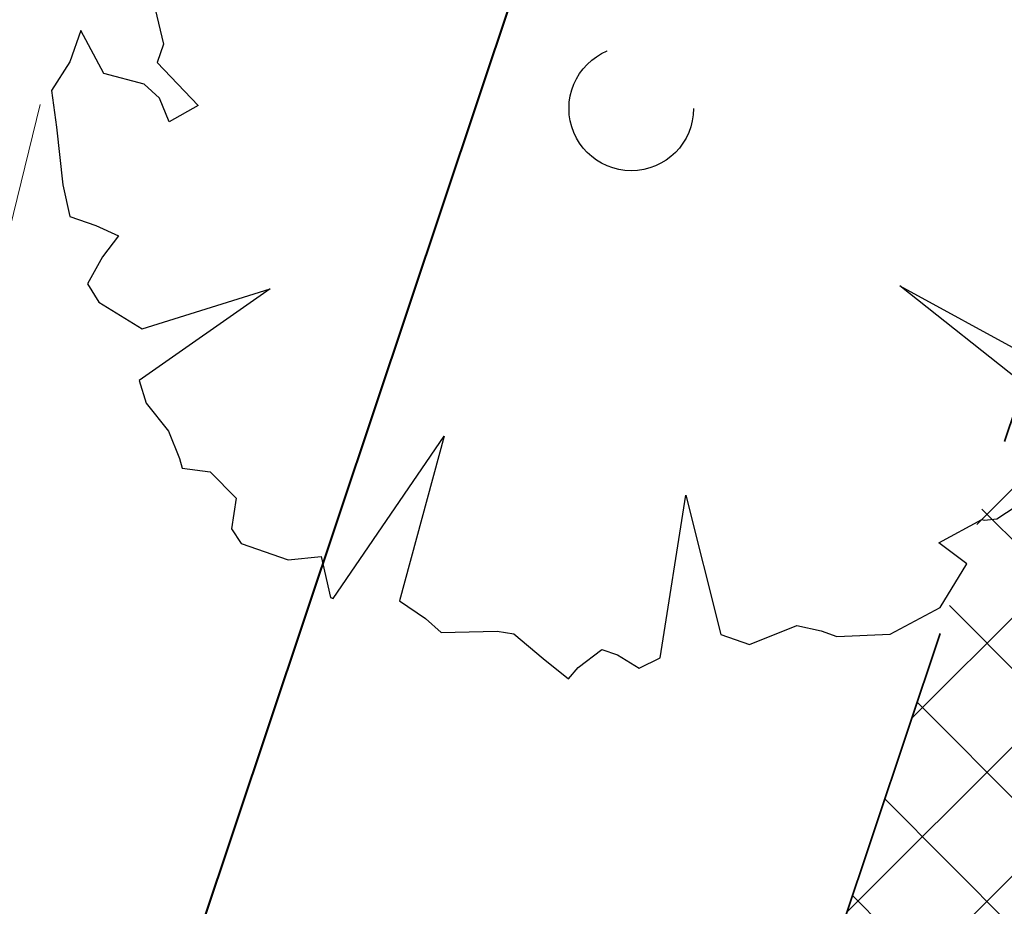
# Model space of a CAD drawing. Header units: metres. Extents: x 6599594 to 6600699, y 5687867 to 5691114.
# Tile 219 of 256: x 6599965.5 to 6599967.93, y 5688929.31 to 5688931.5. Entities that reach past the tile are written whole.
import ezdxf

# ---------------------------------------------------------------- set-up
doc = ezdxf.new("R2010")
doc.units = ezdxf.units.M
doc.header["$MEASUREMENT"] = 0
for name, pattern in [('1', [0]), ('3_EGBZ', [1.5, 1, -0.5]), ('BTO', [0]), ('BUG', [1.5, 1, -0.5]), ('L_0_04', [1.5, 1, -0.5])]:
    doc.linetypes.add(name, pattern=pattern)
for name, color, linetype, lineweight in [('_dren', 30, '3_EGBZ', 40), ('_kolor chodnik', 50, '1', 5), ('_kolor jezdnia', 4, '1', 0), ('_kolor pobocze', 211, '1', 5), ('_kolor zjazdy kostka', 7, '1', 5), ('_kolor ścieżka @ 1', 10, '1', 0), ('_nasadzenia', 72, 'BUG', 30), ('_obrzeze', 10, 'BUG', 35), ('_podział mój', 201, 'BTO', 40), ('OT_ZagospodarowanieTerenu', 7, 'CONTINUOUS', 0)]:
    doc.layers.add(name, color=color, linetype=linetype, lineweight=lineweight)
doc.layers.add('RS-drzewa projektowane', color=7, linetype='CONTINUOUS')
pattern_1 = [(45, (0, 0), (-0.1414213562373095, 0.1414213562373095), []), (135, (0, 0), (-0.1414213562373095, -0.1414213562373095), [])]

# ---------------------------------------------------------------- blocks, each defined once
blk = doc.blocks.new('d2')
at = {"layer": '_nasadzenia'}
for p, q in [((-293021.1113830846, 28214.76322569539), (-293021.0798643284, 28214.63296018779)), ((-293021.3882505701, 28214.6840101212), (-293021.4281346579, 28214.56727755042)), ((-293021.3017019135, 28214.52407919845), (-293021.3882505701, 28214.6840101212)), ((-293021.0798643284, 28214.63296018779), (-293021.1031300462, 28214.56486618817)), ((-293021.4281346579, 28214.56727755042), (-293021.4971955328, 28214.46051383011)), ((-293021.1031300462, 28214.56486618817), (-293020.9515804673, 28214.40445299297)), ((-293021.1524943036, 28214.4839626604), (-293021.3017019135, 28214.52407919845)), ((-293021.0943861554, 28214.43151886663), (-293021.1524943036, 28214.4839626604)), ((-293021.4971955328, 28214.46051383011), (-293021.4787260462, 28214.32384355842)), ((-293021.0592982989, 28214.34348716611), (-293021.0943861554, 28214.43151886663)), ((-293020.9515804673, 28214.40445299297), (-293021.0592982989, 28214.34348716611)), ((-293021.4787260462, 28214.32384355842), (-293021.4543454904, 28214.10911043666)), ((-293021.4543454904, 28214.10911043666), (-293021.4292286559, 28213.99189559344)), ((-293021.4292286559, 28213.99189559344), (-293021.3319726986, 28213.95866609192)), ((-293021.3319726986, 28213.95866609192), (-293021.2477660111, 28213.91903182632)), ((-293021.2477660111, 28213.91903182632), (-293021.3068558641, 28213.8414512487)), ((-293021.3068558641, 28213.8414512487), (-293021.3628674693, 28213.74109229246)), ((-293021.3628674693, 28213.74109229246), (-293021.3211322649, 28213.67251602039)), ((-293020.6827278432, 28213.72211137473), (-293021.1705643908, 28213.3820784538)), ((-293021.1593662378, 28213.57379206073), (-293020.6827278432, 28213.72211137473)), ((-293018.340181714, 28213.73353405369), (-293017.6313377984, 28213.34606689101)), ((-293017.6100354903, 28213.15411214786), (-293018.340181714, 28213.73353405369)), ((-293021.3211322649, 28213.67251602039), (-293021.1593662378, 28213.57379206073)), ((-293021.1705643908, 28213.3820784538), (-293021.14520213, 28213.29736970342)), ((-293021.14520213, 28213.29736970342), (-293021.061486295, 28213.19272325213)), ((-293021.061486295, 28213.19272325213), (-293021.0199965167, 28213.09164088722)), ((-293020.4486406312, 28212.57052589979), (-293020.0360262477, 28213.17468230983)), ((-293020.0360262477, 28213.17468230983), (-293020.2016862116, 28212.5621920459)), ((-293021.0199965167, 28213.09164088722), (-293021.0105163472, 28213.05581184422)), ((-293021.0105163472, 28213.05581184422), (-293020.906613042, 28213.04203777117)), ((-293020.906613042, 28213.04203777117), (-293020.8098479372, 28212.94379608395)), ((-293017.9794749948, 28212.86753276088), (-293017.8259620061, 28212.96716830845)), ((-293020.8098479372, 28212.94379608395), (-293020.8269571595, 28212.83014532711)), ((-293019.2314686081, 28212.35019368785), (-293019.1358041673, 28212.95519975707)), ((-293019.1358041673, 28212.95519975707), (-293019.0065527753, 28212.43629629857)), ((-293018.1946652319, 28212.7781072), (-293018.0347503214, 28212.86469208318)), ((-293018.0347503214, 28212.86469208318), (-293018.0250247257, 28212.86136913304)), ((-293018.0250247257, 28212.86136913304), (-293017.9794749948, 28212.86753276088)), ((-293020.8269571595, 28212.83014532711), (-293020.7916238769, 28212.77461971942)), ((-293020.7916238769, 28212.77461971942), (-293020.6165631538, 28212.71480661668)), ((-293018.0912527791, 28212.69932094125), (-293018.1946652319, 28212.7781072)), ((-293020.6165631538, 28212.71480661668), (-293020.4929632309, 28212.72689273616)), ((-293020.4929632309, 28212.72689273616), (-293020.4583662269, 28212.57384884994)), ((-293018.1899812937, 28212.53751388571), (-293018.0912527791, 28212.69932094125)), ((-293020.4583662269, 28212.57384884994), (-293020.4486406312, 28212.57052589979)), ((-293020.2016862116, 28212.5621920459), (-293020.1046756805, 28212.49645645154)), ((-293018.3759947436, 28212.43811947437), (-293018.1899812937, 28212.53751388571)), ((-293020.1046756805, 28212.49645645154), (-293020.0465675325, 28212.44401265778)), ((-293018.8995712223, 28212.3997438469), (-293018.7235287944, 28212.46995511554)), ((-293018.7235287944, 28212.46995511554), (-293018.6326747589, 28212.4497762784)), ((-293020.0465675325, 28212.44401265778), (-293019.8385154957, 28212.44897060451)), ((-293019.8385154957, 28212.44897060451), (-293019.7768382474, 28212.43876061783)), ((-293019.7768382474, 28212.43876061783), (-293019.6670238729, 28212.34692369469)), ((-293019.0065527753, 28212.43629629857), (-293018.8995712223, 28212.3997438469)), ((-293018.6326747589, 28212.4497762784), (-293018.5743211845, 28212.42983857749)), ((-293018.5743211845, 28212.42983857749), (-293018.3759947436, 28212.43811947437)), ((-293019.5372674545, 28212.31345305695), (-293019.4490008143, 28212.38106478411)), ((-293019.4490008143, 28212.38106478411), (-293019.3906472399, 28212.3611270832)), ((-293019.6670238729, 28212.34692369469), (-293019.5733370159, 28212.2714603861)), ((-293019.3906472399, 28212.3611270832), (-293019.3097642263, 28212.31176510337)), ((-293019.3097642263, 28212.31176510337), (-293019.2314686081, 28212.35019368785)), ((-293019.5733370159, 28212.2714603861), (-293019.5372674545, 28212.31345305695))]:
    blk.add_line(p, q, dxfattribs=at)
blk.add_circle((-293019.3393299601, 28214.3936584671), 0.2317757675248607, dxfattribs=at)
blk = doc.blocks.new('hhh')
at = {"layer": '_podział mój'}
blk.add_line((6600012.715234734, 5689068.962127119), (6599853.466151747, 5688593.232024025), dxfattribs=at)

msp = doc.modelspace()

# ---------------------------------------------------------------- hatches: boundary and pattern name
at = {"layer": '_kolor chodnik'}
h = msp.add_hatch(dxfattribs=at)
h.set_pattern_fill('ANSI37', color=256, scale=1.6)
h.set_pattern_definition(pattern_1)
h.paths.add_polyline_path([(6599849.938171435, 5688542.085872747), (6599852.232147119, 5688548.938742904), (6599853.573135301, 5688548.489851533), (6599853.827082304, 5688549.248475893), (6599851.793849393, 5688549.929093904), (6599849.895278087, 5688548.982823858), (6599847.823506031, 5688542.793750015)])
edge = h.paths.add_edge_path()
edge.add_line((6600018.106075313, 5689087.454911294), (6600022.42781917, 5689091.229234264))
edge.add_line((6600022.42781917, 5689091.229234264), (6600020.233254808, 5689093.742094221))
edge.add_line((6600020.233254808, 5689093.742094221), (6600017.159471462, 5689091.057656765))
edge.add_arc((6600023.275194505, 5689085.385140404), 8.34143334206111, 137.1531558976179, 148.8016577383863)
edge.add_line((6600016.140105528, 5689089.706021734), (6600018.106075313, 5689087.454911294))
h.paths.add_polyline_path([(6600038.501784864, 5689187.59229436), (6600037.906968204, 5689187.700586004), (6600037.638296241, 5689186.224843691), (6600038.240083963, 5689186.115282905)])
h.paths.add_polyline_path([(6600069.098302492, 5689360.276020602), (6600068.321239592, 5689360.413462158), (6600068.064048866, 5689358.936495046), (6600068.836639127, 5689358.799546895)])
h.paths.add_polyline_path([(6600082.393785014, 5689362.950258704), (6600082.941124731, 5689366.103121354), (6600081.481377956, 5689366.361351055), (6600080.923159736, 5689363.210828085)])
h.paths.add_polyline_path([(6600074.022236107, 5689388.065861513), (6600072.983907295, 5689388.249860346), (6600072.723374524, 5689386.772538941), (6600073.760538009, 5689386.588865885)])
h.paths.add_polyline_path([(6600105.602402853, 5689486.45426531), (6600106.738797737, 5689489.760539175), (6600105.28818975, 5689490.281952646), (6600104.132785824, 5689486.965912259)])
h.paths.add_polyline_path([(6600132.519778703, 5689678.737346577), (6600131.636986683, 5689678.922259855), (6600131.330470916, 5689677.453953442), (6600132.212256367, 5689677.269208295)])
h.paths.add_polyline_path([(6600156.649397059, 5689798.7449027), (6600156.48800471, 5689797.95886096), (6600157.450195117, 5689797.757316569), (6600157.615023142, 5689798.542205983)])
h.paths.add_polyline_path([(6600189.055358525, 5689948.643107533), (6600187.902868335, 5689948.884512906), (6600187.600024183, 5689947.417400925), (6600188.748131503, 5689947.176379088)])
edge = h.paths.add_edge_path()
edge.add_line((6600204.459383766, 5690032.969035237), (6600204.153258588, 5690031.227801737))
edge.add_arc((6600202.328347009, 5690027.299936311), 4.331100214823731, 41.853001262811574, 65.08011546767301, ccw=False)
edge.add_arc((6600032.903931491, 5690051.979071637), 174.020003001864, 352.8070218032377, 353.495463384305)
edge.add_arc((6600202.372679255, 5690027.343587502), 5.999999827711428, 55.12102442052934, 69.64815978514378)
edge = h.paths.add_edge_path()
edge.add_line((6600205.046027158, 5690040.265402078), (6600204.972740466, 5690038.483452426))
edge.add_arc((6600203.986269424, 5690044.401803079), 5.999999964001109, 279.4630688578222, 294.9140560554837)
edge.add_line((6600206.513819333, 5690038.960158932), (6600206.607027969, 5690041.030672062))
edge.add_arc((6600203.986269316, 5690044.401803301), 4.270000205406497, 284.3702444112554, 307.86193139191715, ccw=False)
edge = h.paths.add_edge_path()
edge.add_arc((6600203.547470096, 5690044.558759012), 6.446878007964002, 324.43500910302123, 356.20133685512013, ccw=False)
edge.add_arc((6600203.986269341, 5690044.401803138), 6.000000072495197, 323.2169970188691, 357.4193489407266)
h.paths.add_polyline_path([(6600208.910055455, 5690121.713696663), (6600208.146285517, 5690121.748120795), (6600207.125602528, 5690121.794124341), (6600209.971605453, 5690121.665851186)])
edge = h.paths.add_edge_path()
edge.add_line((6600238.769818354, 5690481.648294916), (6600240.338176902, 5690490.87374652))
edge.add_line((6600240.338176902, 5690490.87374652), (6600241.251295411, 5690510.829461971))
edge.add_line((6600241.251295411, 5690510.829461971), (6600239.524022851, 5690510.928942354))
edge.add_line((6600239.524022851, 5690510.928942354), (6600238.633343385, 5690491.167757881))
edge.add_line((6600238.633343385, 5690491.167757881), (6600234.579716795, 5690467.661262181))
edge.add_line((6600234.579716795, 5690467.661262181), (6600234.449796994, 5690464.966873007))
edge.add_arc((6600242.443669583, 5690464.607462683), 8.001948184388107, 177.4256737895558, 268.2543056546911)
edge.add_line((6600242.199903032, 5690456.609228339), (6600242.216657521, 5690457.359274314))
edge.add_line((6600242.216657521, 5690457.359274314), (6600242.305257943, 5690458.836738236))
edge.add_arc((6600242.444504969, 5690464.607952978), 5.772894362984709, 177.0298084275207, 268.6178439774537, ccw=False)
edge.add_line((6600236.679365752, 5690464.907083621), (6600236.951876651, 5690470.95443634))
edge.add_line((6600236.951876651, 5690470.95443634), (6600238.15078669, 5690478.210832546))
edge.add_line((6600238.15078669, 5690478.210832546), (6600238.769818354, 5690481.648294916))
h.paths.add_polyline_path([(6600238.769818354, 5690481.648294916), (6600238.15078669, 5690478.210832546), (6600239.670056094, 5690477.930590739), (6600240.266710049, 5690481.376366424)])
edge = h.paths.add_edge_path()
edge.add_line((6600223.366500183, 5690460.339976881), (6600223.278629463, 5690457.997544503))
edge.add_arc((6600220.967166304, 5690465.656339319), 7.999999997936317, 286.7940807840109, 300.2738222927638)
edge.add_line((6600225.000231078, 5690458.747331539), (6600225.240084, 5690461.623695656))
edge.add_arc((6600221.105749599, 5690465.648640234), 5.76999998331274, 293.06724424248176, 315.7681070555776, ccw=False)
edge = h.paths.add_edge_path()
edge.add_arc((6600220.025145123, 5690444.676291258), 5.770000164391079, 37.996647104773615, 59.94382588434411, ccw=False)
edge.add_line((6600224.572175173, 5690448.22839199), (6600224.817793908, 5690451.081798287))
edge.add_arc((6600220.025145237, 5690444.676291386), 7.999999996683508, 53.19588653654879, 68.15166733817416)
edge.add_line((6600223.00235276, 5690452.101669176), (6600222.91504296, 5690449.670427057))
edge = h.paths.add_edge_path()
edge.add_arc((6600221.105749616, 5690465.648640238), 7.999999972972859, 328.0222308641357, 357.0132597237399)
edge.add_line((6600229.094882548, 5690465.23180147), (6600229.218816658, 5690467.593604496))
edge.add_line((6600229.218816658, 5690467.593604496), (6600228.218919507, 5690467.645774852))
edge.add_line((6600228.218919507, 5690467.645774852), (6600227.891778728, 5690461.411918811))
h.paths.add_polyline_path([(6600200.980142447, 5690012.236744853), (6600202.317278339, 5690011.956662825), (6600202.522293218, 5690012.935421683), (6600201.182321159, 5690013.216097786)])
h.paths.add_polyline_path([(6600196.457878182, 5689983.98337835), (6600195.202332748, 5689984.246370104), (6600194.899091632, 5689982.777335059), (6600196.150355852, 5689982.515240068)])
edge = h.paths.add_edge_path()
edge.add_line((6600112.305909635, 5689517.991018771), (6600112.691041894, 5689519.807934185))
edge.add_line((6600112.691041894, 5689519.807934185), (6600113.245521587, 5689522.423769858))
edge.add_line((6600113.245521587, 5689522.423769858), (6600111.553124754, 5689522.782507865))
edge.add_line((6600111.553124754, 5689522.782507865), (6600107.405864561, 5689503.21722655))
edge.add_line((6600107.405864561, 5689503.21722655), (6600099.494506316, 5689480.361667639))
edge.add_line((6600099.494506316, 5689480.361667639), (6600099.182814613, 5689478.891218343))
edge.add_arc((6600107.008997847, 5689477.232359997), 8.000059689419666, 168.0325629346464, 257.7529108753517)
edge.add_line((6600105.311960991, 5689469.414366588), (6600105.784990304, 5689471.593619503))
edge.add_arc((6600107.008927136, 5689477.232314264), 5.769999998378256, 168.0321375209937, 257.7533362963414, ccw=False)
edge.add_line((6600101.364343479, 5689478.42879883), (6600101.647245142, 5689479.76342708))
edge.add_line((6600101.647245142, 5689479.76342708), (6600104.132785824, 5689486.965912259))
edge.add_line((6600104.132785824, 5689486.965912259), (6600105.28818975, 5689490.281952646))
edge.add_line((6600105.28818975, 5689490.281952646), (6600108.240043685, 5689498.809726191))
edge.add_line((6600108.240043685, 5689498.809726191), (6600112.305909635, 5689517.991018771))
h.paths.add_polyline_path([(6600136.009573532, 5689645.499114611), (6600138.333647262, 5689645.012304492), (6600138.661671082, 5689646.578318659), (6600134.869459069, 5689647.372651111)])
at = {"layer": '_kolor jezdnia'}
h = msp.add_hatch(dxfattribs=at)
h.set_pattern_fill('ANSI37', color=4, scale=3.5)
h.set_pattern_definition([(45, (0, 0), (-0.3093592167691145, 0.3093592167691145), []), (135, (0, 0), (-0.3093592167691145, -0.3093592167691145), [])])
edge = h.paths.add_edge_path()
edge.add_line((6599833.066047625, 5688539.933393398), (6599850.649511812, 5688527.983462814))
edge.add_arc((6599857.337592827, 5688536.653968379), 10.95025544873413, 169.5012687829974, 232.3548431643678, ccw=False)
edge.add_arc((6599858.085851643, 5688536.618142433), 11.69295282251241, 162.2507788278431, 169.9967502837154, ccw=False)
edge.add_line((6599846.949484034, 5688540.182754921), (6599847.823506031, 5688542.793750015))
edge.add_line((6599847.823506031, 5688542.793750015), (6599849.895278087, 5688548.982823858))
edge.add_line((6599849.895278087, 5688548.982823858), (6599852.434748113, 5688556.56906746))
edge.add_line((6599852.434748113, 5688556.56906746), (6599928.48625871, 5688783.760284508))
edge.add_line((6599928.48625871, 5688783.760284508), (6599931.025728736, 5688791.34652811))
edge.add_line((6599931.025728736, 5688791.34652811), (6599996.657773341, 5688987.411326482))
edge.add_line((6599996.657773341, 5688987.411326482), (6599999.197243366, 5688994.997570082))
edge.add_line((6599999.197243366, 5688994.997570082), (6600021.930100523, 5689062.908193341))
edge.add_line((6600021.930100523, 5689062.908193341), (6600017.620224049, 5689067.371531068))
edge.add_line((6600017.620224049, 5689067.371531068), (6600016.714558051, 5689064.654078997))
edge.add_line((6600016.714558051, 5689064.654078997), (6600012.423620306, 5689051.835617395))
edge.add_line((6600012.423620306, 5689051.835617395), (6600009.884150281, 5689044.249373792))
edge.add_line((6600009.884150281, 5689044.249373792), (6599977.53516164, 5688947.612159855))
edge.add_line((6599977.53516164, 5688947.612159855), (6599974.995691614, 5688940.025916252))
edge.add_line((6599974.995691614, 5688940.025916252), (6599942.096912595, 5688841.746295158))
edge.add_line((6599942.096912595, 5688841.746295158), (6599939.557442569, 5688834.160051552))
edge.add_line((6599939.557442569, 5688834.160051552), (6599882.679288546, 5688664.246042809))
edge.add_line((6599882.679288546, 5688664.246042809), (6599880.139818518, 5688656.659799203))
edge.add_line((6599880.139818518, 5688656.659799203), (6599852.46454386, 5688573.984527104))
edge.add_line((6599852.46454386, 5688573.984527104), (6599842.470137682, 5688544.127903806))
edge.add_arc((6599835.706422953, 5688546.652910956), 7.219660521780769, 248.5480913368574, 339.52856074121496, ccw=False)
h.paths.add_polyline_path([(6600044.653202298, 5689172.271628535), (6600046.276244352, 5689181.431901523), (6600047.759199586, 5689189.801539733), (6600051.0603021, 5689208.432603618), (6600052.368792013, 5689215.817578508), (6600054.808584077, 5689229.587499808), (6600056.11707399, 5689236.972474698), (6600057.346666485, 5689243.912161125), (6600058.655146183, 5689251.297078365), (6600058.831439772, 5689252.292060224), (6600060.098987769, 5689259.445963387), (6600060.139929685, 5689259.677035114), (6600061.407468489, 5689266.830886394), (6600072.329030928, 5689328.470998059), (6600073.637511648, 5689335.855921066), (6600077.337304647, 5689356.73715072), (6600078.820259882, 5689365.106788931), (6600081.142794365, 5689378.214921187), (6600082.538516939, 5689386.092227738), (6600095.187867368, 5689457.483787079), (6600091.082877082, 5689465.8405575), (6600089.043088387, 5689454.328211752), (6600087.870641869, 5689447.711051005), (6600087.560133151, 5689445.958573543), (6600086.562151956, 5689440.326076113), (6600082.433200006, 5689417.022719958), (6600080.95024477, 5689408.65308175), (6600077.202698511, 5689387.502337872), (6600075.719743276, 5689379.132699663), (6600073.469199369, 5689366.430874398), (6600071.986244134, 5689358.061236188), (6600069.98686466, 5689346.776955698), (6600068.591142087, 5689338.899649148), (6600065.559290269, 5689321.78820693), (6600064.163567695, 5689313.910900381), (6600059.719426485, 5689288.828650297), (6600058.323703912, 5689280.951343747), (6600057.563846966, 5689276.662793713), (6600056.168124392, 5689268.785487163), (6600054.804920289, 5689261.091711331), (6600053.409197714, 5689253.21440478), (6600053.264817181, 5689252.399536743), (6600051.869094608, 5689244.522230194), (6600051.183555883, 5689240.653124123), (6600049.787833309, 5689232.775817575), (6600046.593849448, 5689214.749319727), (6600045.198126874, 5689206.872013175), (6600044.41754409, 5689202.466488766), (6600042.934588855, 5689194.096850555), (6600036.429952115, 5689157.38538759), (6600034.946996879, 5689149.01574938), (6600030.579776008, 5689124.367629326), (6600027.529365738, 5689107.151445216), (6600024.895072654, 5689094.014582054), (6600030.583685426, 5689094.264316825), (6600032.945013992, 5689106.191885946), (6600043.170247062, 5689163.901990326)])
edge = h.paths.add_edge_path()
edge.add_line((6600111.106812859, 5689535.144351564), (6600111.256844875, 5689535.85214863))
edge.add_line((6600111.256844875, 5689535.85214863), (6600112.915748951, 5689543.678261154))
edge.add_line((6600112.915748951, 5689543.678261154), (6600117.304772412, 5689564.384094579))
edge.add_line((6600117.304772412, 5689564.384094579), (6600119.067357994, 5689572.699339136))
edge.add_line((6600119.067357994, 5689572.699339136), (6600120.087667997, 5689577.512794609))
edge.add_line((6600120.087667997, 5689577.512794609), (6600121.642890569, 5689584.849775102))
edge.add_line((6600121.642890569, 5689584.849775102), (6600128.436769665, 5689616.900852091))
edge.add_line((6600128.436769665, 5689616.900852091), (6600129.991992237, 5689624.237832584))
edge.add_line((6600129.991992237, 5689624.237832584), (6600132.660554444, 5689636.827148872))
edge.add_line((6600132.660554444, 5689636.827148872), (6600133.208838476, 5689639.444704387))
edge.add_line((6600133.208838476, 5689639.444704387), (6600134.848957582, 5689647.274775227))
edge.add_line((6600134.848957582, 5689647.274775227), (6600138.97649476, 5689666.979995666))
edge.add_line((6600138.97649476, 5689666.979995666), (6600140.51410642, 5689674.320687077))
edge.add_line((6600140.51410642, 5689674.320687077), (6600145.209128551, 5689696.735129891))
edge.add_line((6600145.209128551, 5689696.735129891), (6600146.746740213, 5689704.075821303))
edge.add_line((6600146.746740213, 5689704.075821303), (6600151.462308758, 5689726.588354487))
edge.add_line((6600151.462308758, 5689726.588354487), (6600152.999920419, 5689733.929045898))
edge.add_line((6600152.999920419, 5689733.929045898), (6600155.244070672, 5689744.642813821))
edge.add_line((6600155.244070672, 5689744.642813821), (6600156.781682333, 5689751.983505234))
edge.add_line((6600156.781682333, 5689751.983505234), (6600161.635515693, 5689775.156126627))
edge.add_line((6600161.635515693, 5689775.156126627), (6600163.378142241, 5689783.475576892))
edge.add_line((6600163.378142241, 5689783.475576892), (6600163.850769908, 5689785.731942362))
edge.add_line((6600163.850769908, 5689785.731942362), (6600167.028500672, 5689800.902704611))
edge.add_line((6600167.028500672, 5689800.902704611), (6600179.49088801, 5689860.399222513))
edge.add_line((6600179.49088801, 5689860.399222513), (6600181.233514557, 5689868.718672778))
edge.add_line((6600181.233514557, 5689868.718672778), (6600181.84713393, 5689871.648144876))
edge.add_line((6600181.84713393, 5689871.648144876), (6600183.384745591, 5689878.988836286))
edge.add_line((6600183.384745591, 5689878.988836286), (6600184.935818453, 5689886.393792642))
edge.add_line((6600184.935818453, 5689886.393792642), (6600186.575937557, 5689894.223863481))
edge.add_line((6600186.575937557, 5689894.223863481), (6600194.05133812, 5689929.912074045))
edge.add_line((6600194.05133812, 5689929.912074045), (6600195.691457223, 5689937.742144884))
edge.add_line((6600195.691457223, 5689937.742144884), (6600202.915799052, 5689972.231779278))
edge.add_line((6600202.915799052, 5689972.231779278), (6600204.555918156, 5689980.061850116))
edge.add_line((6600204.555918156, 5689980.061850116), (6600206.062781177, 5689987.255744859))
edge.add_line((6600206.062781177, 5689987.255744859), (6600207.702900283, 5689995.085815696))
edge.add_line((6600207.702900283, 5689995.085815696), (6600210.232559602, 5690007.162628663))
edge.add_line((6600210.232559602, 5690007.162628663), (6600211.694938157, 5690014.144150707))
edge.add_arc((6600028.177652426, 5690052.584442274), 187.5000004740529, 348.1696294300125, 357.4195276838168)
edge.add_line((6600215.487522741, 5690044.142720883), (6600208.310270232, 5690026.480446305))
edge.add_arc((6600032.903933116, 5690051.97907145), 177.2500013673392, 348.1696294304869, 351.7289130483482, ccw=False)
edge.add_line((6600206.38894146, 5690015.640182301), (6600205.966941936, 5690013.625519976))
edge.add_line((6600205.966941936, 5690013.625519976), (6600204.326822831, 5690005.795449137))
edge.add_line((6600204.326822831, 5690005.795449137), (6600197.076961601, 5689971.183982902))
edge.add_line((6600197.076961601, 5689971.183982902), (6600195.334335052, 5689962.864532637))
edge.add_line((6600195.334335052, 5689962.864532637), (6600193.44722506, 5689953.855305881))
edge.add_line((6600193.44722506, 5689953.855305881), (6600191.909227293, 5689946.512771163))
edge.add_line((6600191.909227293, 5689946.512771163), (6600185.496844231, 5689915.899498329))
edge.add_line((6600185.496844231, 5689915.899498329), (6600183.856521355, 5689908.068454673))
edge.add_line((6600183.856521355, 5689908.068454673), (6600182.066605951, 5689899.523243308))
edge.add_line((6600182.066605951, 5689899.523243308), (6600180.32407057, 5689891.204228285))
edge.add_line((6600180.32407057, 5689891.204228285), (6600174.320344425, 5689862.541919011))
edge.add_line((6600174.320344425, 5689862.541919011), (6600172.577809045, 5689854.222903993))
edge.add_line((6600172.577809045, 5689854.222903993), (6600163.663810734, 5689811.666703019))
edge.add_line((6600163.663810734, 5689811.666703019), (6600162.023782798, 5689803.837067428))
edge.add_line((6600162.023782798, 5689803.837067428), (6600160.924220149, 5689798.587659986))
edge.add_line((6600160.924220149, 5689798.587659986), (6600159.279208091, 5689790.734229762))
edge.add_line((6600159.279208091, 5689790.734229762), (6600157.107250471, 5689780.365115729))
edge.add_line((6600157.107250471, 5689780.365115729), (6600155.462238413, 5689772.511685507))
edge.add_line((6600155.462238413, 5689772.511685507), (6600153.380318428, 5689762.572418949))
edge.add_line((6600153.380318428, 5689762.572418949), (6600151.735124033, 5689754.718118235))
edge.add_line((6600151.735124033, 5689754.718118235), (6600148.586504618, 5689739.686336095))
edge.add_line((6600148.586504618, 5689739.686336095), (6600146.885007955, 5689731.563243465))
edge.add_line((6600146.885007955, 5689731.563243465), (6600141.75088822, 5689707.052510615))
edge.add_line((6600141.75088822, 5689707.052510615), (6600140.110896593, 5689699.223048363))
edge.add_line((6600140.110896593, 5689699.223048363), (6600133.483561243, 5689667.583574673))
edge.add_line((6600133.483561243, 5689667.583574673), (6600131.860394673, 5689659.834436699))
edge.add_line((6600131.860394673, 5689659.834436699), (6600131.740984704, 5689659.26436315))
edge.add_line((6600131.740984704, 5689659.26436315), (6600130.117814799, 5689651.515209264))
edge.add_line((6600130.117814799, 5689651.515209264), (6600127.27873359, 5689637.961189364))
edge.add_line((6600127.27873359, 5689637.961189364), (6600126.924568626, 5689636.290366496))
edge.add_line((6600126.924568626, 5689636.290366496), (6600125.166244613, 5689627.995226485))
edge.add_line((6600125.166244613, 5689627.995226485), (6600118.009503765, 5689594.232298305))
edge.add_line((6600118.009503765, 5689594.232298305), (6600116.25117975, 5689585.937158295))
edge.add_line((6600116.25117975, 5689585.937158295), (6600113.665314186, 5689573.737975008))
edge.add_line((6600113.665314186, 5689573.737975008), (6600111.898534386, 5689565.402943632))
edge.add_line((6600111.898534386, 5689565.402943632), (6600104.889982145, 5689532.339115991))
edge.add_line((6600104.889982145, 5689532.339115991), (6600103.22663594, 5689524.492047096))
edge.add_line((6600103.22663594, 5689524.492047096), (6600096.623876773, 5689493.342605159))
edge.add_line((6600096.623876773, 5689493.342605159), (6600094.968986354, 5689485.535427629))
edge.add_line((6600094.968986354, 5689485.535427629), (6600094.300101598, 5689482.379870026))
edge.add_line((6600094.300101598, 5689482.379870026), (6600099.182814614, 5689478.891218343))
edge.add_line((6600099.182814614, 5689478.891218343), (6600099.494506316, 5689480.361667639))
edge.add_line((6600099.494506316, 5689480.361667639), (6600111.106812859, 5689535.144351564))
edge = h.paths.add_edge_path()
edge.add_arc((6600239.213891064, 5690851.400367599), 10.00000000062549, -2.8342403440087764, 76.13703556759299, ccw=False)
edge.add_line((6600249.201658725, 5690850.905901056), (6600249.082723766, 5690848.503524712))
edge.add_line((6600249.082723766, 5690848.503524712), (6600247.016487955, 5690806.767468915))
edge.add_line((6600247.016487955, 5690806.767468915), (6600246.092398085, 5690789.152178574))
edge.add_line((6600246.092398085, 5690789.152178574), (6600233.768116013, 5690572.015170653))
edge.add_line((6600233.768116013, 5690572.015170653), (6600228.959056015, 5690465.296202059))
edge.add_line((6600228.959056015, 5690465.296202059), (6600234.588724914, 5690465.017134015))
edge.add_line((6600234.588724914, 5690465.017134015), (6600239.262540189, 5690571.767576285))
edge.add_line((6600239.262540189, 5690571.767576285), (6600252.50503885, 5690806.400146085))
edge.add_line((6600252.50503885, 5690806.400146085), (6600254.569211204, 5690848.094521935))
edge.add_arc((6600262.559425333, 5690847.6989487), 7.999999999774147, 76.13703557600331, 177.1657596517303, ccw=False)
edge.add_line((6600264.476229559, 5690855.465921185), (6600241.609896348, 5690861.109083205))
edge = h.paths.add_edge_path()
edge.add_line((6600250.031475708, 5690451.625307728), (6600250.231741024, 5690455.772579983))
edge.add_line((6600250.231741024, 5690455.772579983), (6600246.257763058, 5690456.417303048))
edge.add_line((6600246.257763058, 5690456.417303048), (6600242.171761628, 5690456.61060902))
edge.add_arc((6600242.563100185, 5690464.586983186), 7.985968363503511, 176.9123644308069, 267.1911945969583, ccw=False)
edge.add_line((6600234.588724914, 5690465.017134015), (6600228.959056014, 5690465.296202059))
edge.add_arc((6600220.965133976, 5690465.657286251), 8.002072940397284, 267.8289300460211, 357.413716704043, ccw=False)
edge.add_line((6600220.661989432, 5690457.660957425), (6600212.406915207, 5690458.119572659))
edge.add_line((6600212.406915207, 5690458.119572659), (6600208.431872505, 5690457.817501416))
edge.add_line((6600208.431872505, 5690457.817501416), (6600208.233912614, 5690454.548331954))
edge.add_line((6600208.233912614, 5690454.548331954), (6600212.129565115, 5690453.127270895))
edge.add_line((6600212.129565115, 5690453.127270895), (6600218.640548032, 5690452.76554962))
edge.add_line((6600218.640548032, 5690452.76554962), (6600216.486747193, 5690452.885205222))
edge.add_line((6600216.486747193, 5690452.885205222), (6600220.468905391, 5690452.663974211))
edge.add_arc((6600220.025145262, 5690444.676291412), 7.99999997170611, -0.3386579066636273, 86.8201700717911, ccw=False)
edge.add_line((6600228.025005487, 5690444.629006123), (6600227.803602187, 5690439.649256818))
edge.add_line((6600227.803602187, 5690439.649256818), (6600226.885525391, 5690435.936828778))
edge.add_line((6600226.885525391, 5690435.936828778), (6600225.534849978, 5690405.967249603))
edge.add_line((6600225.534849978, 5690405.967249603), (6600226.115199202, 5690402.187514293))
edge.add_line((6600226.115199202, 5690402.187514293), (6600213.445139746, 5690121.008786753))
edge.add_line((6600213.445139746, 5690121.008786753), (6600213.352800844, 5690118.960058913))
edge.add_line((6600213.352800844, 5690118.960058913), (6600209.980184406, 5690044.131649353))
edge.add_arc((6600203.98626942, 5690044.401803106), 5.999999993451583, 257.4162346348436, 357.41934921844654, ccw=False)
edge.add_line((6600202.679069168, 5690038.545931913), (6600201.589735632, 5690033.666039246))
edge.add_line((6600201.589735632, 5690033.666039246), (6600203.67987942, 5690033.199458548))
edge.add_arc((6600202.372679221, 5690027.343587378), 5.999999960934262, -8.27108729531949, 77.41623506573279, ccw=False)
edge.add_line((6600208.310270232, 5690026.480446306), (6600215.487522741, 5690044.142720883))
edge.add_line((6600215.487522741, 5690044.142720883), (6600216.199687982, 5690059.9446614))
edge.add_line((6600216.199687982, 5690059.9446614), (6600216.537356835, 5690067.437056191))
edge.add_line((6600216.537356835, 5690067.437056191), (6600223.893528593, 5690230.66011469))
edge.add_line((6600223.893528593, 5690230.66011469), (6600224.231197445, 5690238.152509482))
edge.add_line((6600224.231197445, 5690238.152509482), (6600233.507835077, 5690443.987992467))
edge.add_arc((6600241.499722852, 5690443.627812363), 7.999999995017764, 87.29208981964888, 177.4195277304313, ccw=False)
edge.add_line((6600241.877677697, 5690451.618879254), (6600246.021541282, 5690451.422886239))
edge.add_line((6600246.021541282, 5690451.422886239), (6600246.427694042, 5690451.44338883))
edge.add_line((6600246.427694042, 5690451.44338883), (6600246.79397003, 5690451.461878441))
edge.add_line((6600246.79397003, 5690451.461878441), (6600250.031475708, 5690451.625307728))
edge = h.paths.add_edge_path()
edge.add_line((6600007.33756506, 5689086.20374581), (6600006.980466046, 5689080.740822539))
edge.add_line((6600006.980466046, 5689080.740822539), (6600007.229745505, 5689080.720859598))
edge.add_line((6600007.229745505, 5689080.720859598), (6600008.093335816, 5689080.601653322))
edge.add_line((6600008.093335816, 5689080.601653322), (6600008.702681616, 5689080.53831051))
edge.add_arc((6600008.140193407, 5689070.554142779), 9.999999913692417, -18.557800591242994, 86.77547804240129, ccw=False)
edge.add_line((6600017.620224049, 5689067.371531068), (6600021.930100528, 5689062.908193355))
edge.add_arc((6599734.83819726, 5689159.011261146), 302.7499967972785, 341.4922000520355, 343.8640860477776)
edge.add_arc((6600034.895369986, 5689072.315877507), 9.581213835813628, 98.63328270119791, 164.5273290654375, ccw=False)
edge.add_line((6600033.457137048, 5689081.788529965), (6600033.832640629, 5689081.798737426))
edge.add_line((6600033.832640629, 5689081.798737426), (6600034.422462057, 5689082.05700874))
edge.add_line((6600034.422462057, 5689082.05700874), (6600036.833623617, 5689082.139040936))
edge.add_line((6600036.833623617, 5689082.139040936), (6600036.730225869, 5689087.148851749))
edge.add_line((6600036.730225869, 5689087.148851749), (6600036.579860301, 5689087.134303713))
edge.add_arc((6600036.479565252, 5689093.136286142), 6.002820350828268, 169.1687651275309, 270.9573417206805, ccw=False)
edge.add_line((6600030.583685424, 5689094.264316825), (6600024.895072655, 5689094.014582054))
edge.add_arc((6600015.200558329, 5689096.162123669), 9.929528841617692, 271.0943432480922, 347.5094668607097, ccw=False)
edge.add_arc((6600014.909438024, 5689089.646776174), 3.446070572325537, 264.4236009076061, 278.0194998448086, ccw=False)
edge.add_line((6600014.574573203, 5689086.217014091), (6600014.299554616, 5689086.232508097))
edge.add_line((6600014.299554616, 5689086.232508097), (6600010.474232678, 5689086.448019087))
edge.add_line((6600010.474232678, 5689086.448019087), (6600007.33756506, 5689086.20374581))
edge = h.paths.add_edge_path()
edge.add_line((6600105.490725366, 5689463.953528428), (6600106.927559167, 5689464.047234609))
edge.add_line((6600106.927559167, 5689464.047234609), (6600107.835, 5689468.66))
edge.add_line((6600107.835, 5689468.66), (6600105.311960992, 5689469.414366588))
edge.add_arc((6600107.008997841, 5689477.232359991), 8.000059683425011, 168.0325628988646, 257.75291091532, ccw=False)
edge.add_line((6600099.182814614, 5689478.891218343), (6600094.300101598, 5689482.379870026))
edge.add_arc((6600586.245114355, 5689378.104238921), 502.8750369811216, 168.032376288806, 169.9522165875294)
edge.add_line((6600091.082877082, 5689465.8405575), (6600095.187867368, 5689457.483787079))
edge.add_arc((6600103.065173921, 5689456.088064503), 8.000000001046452, 77.7533362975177, 169.9524553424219, ccw=False)
edge.add_line((6600104.762140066, 5689463.906012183), (6600105.490725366, 5689463.953528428))
at = {"layer": '_kolor pobocze'}
h = msp.add_hatch(dxfattribs=at)
h.set_pattern_fill('ANSI37', color=256, scale=1.6)
h.set_pattern_definition(pattern_1)
edge = h.paths.add_edge_path()
edge.add_line((6600035.926965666, 5689101.569442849), (6600036.046865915, 5689102.311543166))
edge.add_arc((6600058.171848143, 5689233.778275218), 133.3154772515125, 259.4578941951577, 260.4470163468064, ccw=False)
edge.add_line((6600033.780707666, 5689102.713067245), (6600032.142559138, 5689101.847662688))
edge.add_arc((6599734.838175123, 5689159.011266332), 302.7500195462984, 347.6801154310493, 349.11639019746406, ccw=False)
edge.add_arc((6600036.478170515, 5689093.133441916), 6.000000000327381, 167.68011541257, 271.5571101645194)
edge.add_line((6600036.64121064, 5689087.1356575), (6600036.730491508, 5689087.137804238))
edge.add_line((6600036.730491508, 5689087.137804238), (6600036.712463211, 5689087.887583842))
edge.add_line((6600036.712463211, 5689087.887583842), (6600036.559840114, 5689087.884077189))
edge.add_arc((6600036.482532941, 5689093.14290691), 5.259397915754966, 170.6455005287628, 270.8422131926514, ccw=False)
edge.add_arc((6600545.796425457, 5688991.216220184), 524.6691769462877, 167.9170060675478, 168.7028219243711, ccw=False)
edge.add_line((6600032.751078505, 5689101.044345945), (6600034.011432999, 5689101.917298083))
edge.add_line((6600034.011432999, 5689101.917298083), (6600035.926965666, 5689101.569442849))
edge = h.paths.add_edge_path()
edge.add_line((6600002.828843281, 5688994.032881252), (6600003.066918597, 5688994.74409159))
edge.add_line((6600003.066918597, 5688994.74409159), (6600001.227880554, 5688995.359703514))
edge.add_line((6600001.227880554, 5688995.359703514), (6600000.55876659, 5688996.702196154))
edge.add_line((6600000.55876659, 5688996.702196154), (6600022.641310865, 5689062.67011804))
edge.add_arc((6599734.838193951, 5689159.011262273), 303.5000002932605, 341.4922000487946, 343.8640860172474)
edge.add_arc((6600035.267451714, 5689072.092773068), 9.250000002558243, 91.55711016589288, 163.8640860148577, ccw=False)
edge.add_line((6600035.016098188, 5689081.339357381), (6600036.868703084, 5689081.389717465))
edge.add_line((6600036.868703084, 5689081.389717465), (6600036.850674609, 5689082.139504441))
edge.add_line((6600036.850674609, 5689082.139504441), (6600034.99571817, 5689082.089080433))
edge.add_arc((6600035.267451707, 5689072.092773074), 9.999999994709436, 91.55711014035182, 163.8640860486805)
edge.add_arc((6599734.838192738, 5689159.011262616), 302.7500015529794, 341.4922000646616, 343.8640860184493, ccw=False)
edge.add_line((6600021.930100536, 5689062.908193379), (6599999.748942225, 5688996.645678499))
edge.add_line((6599999.748942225, 5688996.645678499), (6600000.695212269, 5688994.747107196))
edge.add_line((6600000.695212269, 5688994.747107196), (6600002.828843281, 5688994.032881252))
h.paths.add_polyline_path([(6599971.7492186, 5688907.297112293), (6599971.084233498, 5688908.631320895), (6599997.822068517, 5688988.526766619), (6599999.164561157, 5688989.195880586), (6600001.003599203, 5688988.580268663), (6600001.241674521, 5688989.291479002), (6599999.108043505, 5688990.005704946), (6599997.209472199, 5688989.059434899), (6599970.270280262, 5688908.583087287), (6599971.216550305, 5688906.684515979), (6599973.350181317, 5688905.970290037), (6599973.588256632, 5688906.681500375)])
h.paths.add_polyline_path([(6599932.504667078, 5688790.060553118), (6599931.835553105, 5688791.403045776), (6599968.343406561, 5688900.4641754), (6599969.685899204, 5688901.133289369), (6599971.524937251, 5688900.517677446), (6599971.763012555, 5688901.228887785), (6599969.629381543, 5688901.94311373), (6599967.730810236, 5688900.996843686), (6599931.025728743, 5688791.34652811), (6599931.971998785, 5688789.447956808), (6599934.105629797, 5688788.73373086), (6599934.343705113, 5688789.4449412)])
at = {"layer": '_kolor zjazdy kostka'}
h = msp.add_hatch(dxfattribs=at)
h.set_pattern_fill('ANSI37', color=256, scale=1.6)
h.set_pattern_definition(pattern_1)
h.paths.add_polyline_path([(6600244.137440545, 5690813.934732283), (6600242.369522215, 5690814.022127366), (6600242.097568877, 5690808.528921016), (6600243.865482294, 5690808.441426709)])
h.paths.add_polyline_path([(6600247.012128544, 5690806.679412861), (6600247.442736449, 5690815.377295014), (6600247.393289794, 5690814.378518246), (6600247.113277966, 5690808.722537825)])
h.paths.add_polyline_path([(6600242.297085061, 5690788.088808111), (6600240.958726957, 5690788.155683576), (6600240.648818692, 5690782.664569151), (6600241.987258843, 5690782.599147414)])
h.paths.add_polyline_path([(6600245.558275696, 5690780.919298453), (6600246.037231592, 5690789.405686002), (6600244.985820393, 5690788.453468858), (6600244.612601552, 5690781.981345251)])
h.paths.add_polyline_path([(6600241.348405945, 5690723.711515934), (6600242.272017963, 5690722.691689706), (6600242.749709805, 5690731.155680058), (6600241.698138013, 5690730.203317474), (6600241.472690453, 5690726.27550499)])
h.paths.add_polyline_path([(6600225.772794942, 5690394.589141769), (6600224.731429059, 5690393.637598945), (6600224.461246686, 5690387.644646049), (6600225.412923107, 5690386.603142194)])
h.paths.add_polyline_path([(6600223.012390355, 5690333.280720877), (6600223.372595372, 5690341.272607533), (6600222.32835346, 5690340.318436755), (6600222.058239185, 5690334.324941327)])
h.paths.add_polyline_path([(6600215.496388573, 5690166.390602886), (6600215.856593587, 5690174.382489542), (6600214.812834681, 5690173.428760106), (6600214.542018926, 5690167.435062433)])
h.paths.add_polyline_path([(6600212.446537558, 5690121.053392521), (6600213.399499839, 5690120.010473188), (6600213.788744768, 5690128.503024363), (6600212.745135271, 5690127.54943145)])
h.paths.add_polyline_path([(6600209.977420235, 5690121.665589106), (6600210.225142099, 5690127.162117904), (6600207.346107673, 5690127.291879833), (6600207.119593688, 5690121.794395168)])
h.paths.add_polyline_path([(6600207.950178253, 5690070.725854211), (6600204.880846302, 5690070.828947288), (6600204.643784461, 5690065.333808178), (6600207.702521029, 5690065.204598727)])
h.paths.add_polyline_path([(6600200.981479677, 5690012.236464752), (6600199.969248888, 5690007.339980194), (6600201.282587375, 5690007.064882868), (6600202.31726072, 5690011.956666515)])
h.paths.add_polyline_path([(6600193.613960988, 5689970.406358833), (6600192.398010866, 5689970.660657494), (6600191.286205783, 5689965.274578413), (6600192.486379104, 5689965.023185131)])
h.paths.add_polyline_path([(6600189.061271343, 5689948.671423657), (6600189.98413328, 5689953.050774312), (6600188.818902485, 5689953.32186217), (6600187.908781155, 5689948.91282903)])
h.paths.add_polyline_path([(6600180.976201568, 5689915.317449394), (6600179.952861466, 5689910.421322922), (6600181.008474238, 5689910.200199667), (6600182.033843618, 5689915.09540201)])
h.paths.add_polyline_path([(6600176.508279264, 5689893.538690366), (6600177.476023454, 5689893.335973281), (6600178.603605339, 5689898.719146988), (6600177.636002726, 5689898.922290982)])
h.paths.add_polyline_path([(6600179.28182965, 5689859.401159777), (6600180.522246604, 5689860.211927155), (6600181.057490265, 5689860.561775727), (6600183.598022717, 5689860.029600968), (6600184.726606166, 5689865.412570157), (6600182.186324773, 5689865.943033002), (6600181.604764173, 5689866.832779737), (6600181.024456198, 5689867.720610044)])
h.paths.add_polyline_path([(6600160.200810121, 5689810.862606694), (6600159.232772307, 5689811.065842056), (6600158.207991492, 5689806.171529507), (6600159.175735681, 5689805.968812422)])
h.paths.add_polyline_path([(6600156.49391753, 5689797.987177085), (6600155.463416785, 5689793.068691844), (6600156.431160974, 5689792.865974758), (6600157.461419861, 5689797.784520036)])
edge = h.paths.add_edge_path()
edge.add_arc((6600173.111981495, 5689800.679690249), 5.999999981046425, 204.673115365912, 239.5411154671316, ccw=False)
edge.add_arc((6600173.162096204, 5689800.685330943), 6.047914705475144, 168.3203586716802, 204.5234866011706, ccw=False)
edge.add_line((6600167.239404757, 5689801.9096668), (6600163.651667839, 5689784.781499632))
edge.add_arc((6600169.524220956, 5689783.551410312), 5.999999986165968, 139.2146049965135, 168.1696294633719, ccw=False)
edge.add_arc((6600169.524220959, 5689783.551410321), 5.999999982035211, 96.80962310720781, 139.2146050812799, ccw=False)
edge.add_line((6600168.812796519, 5689789.509083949), (6600170.070461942, 5689795.507731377))
h.paths.add_polyline_path([(6600163.526364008, 5689776.866746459), (6600166.051243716, 5689776.337874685), (6600167.179826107, 5689781.720838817), (6600164.653945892, 5689782.249920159), (6600163.941148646, 5689783.340449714), (6600163.493329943, 5689784.025580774), (6600161.750703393, 5689775.706130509), (6600162.438017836, 5689776.155376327)])
h.paths.add_polyline_path([(6600152.614191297, 5689774.643430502), (6600153.639138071, 5689779.536616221), (6600152.646757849, 5689779.744928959), (6600151.646447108, 5689774.846147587)])
h.paths.add_polyline_path([(6600150.121074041, 5689767.466820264), (6600148.177624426, 5689758.16795459), (6600149.115997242, 5689757.971390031), (6600151.066362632, 5689767.268392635)])
h.paths.add_polyline_path([(6600142.970741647, 5689739.332500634), (6600141.888449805, 5689734.142420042), (6600144.036614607, 5689733.695518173), (6600145.123068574, 5689738.882330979)])
h.paths.add_polyline_path([(6600136.256357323, 5689701.052153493), (6600137.154085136, 5689700.864096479), (6600138.287960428, 5689706.274871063), (6600137.386492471, 5689706.464182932)])
h.paths.add_polyline_path([(6600130.081494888, 5689667.099389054), (6600129.212847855, 5689667.281639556), (6600128.083282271, 5689661.898895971), (6600128.953953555, 5689661.716447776)])
h.paths.add_polyline_path([(6600128.397394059, 5689659.030340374), (6600127.554144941, 5689659.207226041), (6600126.49340855, 5689653.810049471), (6600127.269860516, 5689653.647397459)])
h.paths.add_polyline_path([(6600134.990411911, 5689640.633636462), (6600137.30714639, 5689640.148363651), (6600138.339560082, 5689645.040620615), (6600136.015486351, 5689645.500958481), (6600135.435178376, 5689646.388788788), (6600134.8548704, 5689647.276619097), (6600133.214751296, 5689639.446548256), (6600134.102581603, 5689640.026856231)])
h.paths.add_polyline_path([(6600122.164164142, 5689634.294831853), (6600121.024067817, 5689628.914244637), (6600122.015114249, 5689628.705875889), (6600123.155614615, 5689634.086346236)])
h.paths.add_polyline_path([(6600114.54207576, 5689593.450769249), (6600113.493359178, 5689593.398339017), (6600112.364315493, 5689588.045694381), (6600113.29076438, 5689587.54753241)])
h.paths.add_polyline_path([(6600110.194543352, 5689572.941097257), (6600109.20781945, 5689573.148880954), (6600108.067717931, 5689567.768269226), (6600109.05014319, 5689567.535215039)])
h.paths.add_polyline_path([(6600119.083213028, 5689565.540446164), (6600119.089125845, 5689565.542290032), (6600121.462438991, 5689565.065690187), (6600122.598093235, 5689570.447168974), (6600120.229622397, 5689570.949214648), (6600119.651446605, 5689571.8119627), (6600119.073270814, 5689572.727655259), (6600117.310757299, 5689564.412754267)])
h.paths.add_polyline_path([(6600101.698666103, 5689532.937884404), (6600100.730666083, 5689533.141679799), (6600099.694214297, 5689528.250234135), (6600100.669121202, 5689528.045267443)])
h.paths.add_polyline_path([(6600094.064021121, 5689496.827028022), (6600093.080194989, 5689497.033910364), (6600092.036590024, 5689492.143967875), (6600093.038865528, 5689491.933250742)])
h.paths.add_polyline_path([(6600083.709836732, 5689453.74980843), (6600082.738586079, 5689448.336231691), (6600084.647281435, 5689448.027407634), (6600085.606840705, 5689453.416583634)])
h.paths.add_polyline_path([(6600084.434394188, 5689446.82589514), (6600083.348896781, 5689447.018140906), (6600082.567374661, 5689442.58660872), (6600083.649300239, 5689442.394910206)])
h.paths.add_polyline_path([(6600078.04194071, 5689410.721110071), (6600078.996952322, 5689416.137564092), (6600078.054833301, 5689416.304853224), (6600077.111232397, 5689410.886043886)])
h.paths.add_polyline_path([(6600072.911565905, 5689386.768652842), (6600071.960466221, 5689381.312635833), (6600072.800073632, 5689381.16322159), (6600073.766450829, 5689386.590709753)])
h.paths.add_polyline_path([(6600082.887400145, 5689379.432062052), (6600085.278102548, 5689379.03494316), (6600086.160383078, 5689383.956496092), (6600083.759726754, 5689384.355378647), (6600083.152078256, 5689385.224725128), (6600082.544429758, 5689386.094071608), (6600081.148707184, 5689378.216765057), (6600082.018053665, 5689378.824413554)])
h.paths.add_polyline_path([(6600080.731401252, 5689363.247695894), (6600080.041469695, 5689363.369939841), (6600079.433821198, 5689364.239286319), (6600078.8261727, 5689365.1086328), (6600077.343217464, 5689356.73899459), (6600078.212563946, 5689357.346643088), (6600079.081910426, 5689357.954291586), (6600081.429189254, 5689357.564866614), (6600082.388748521, 5689362.980514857)])
h.paths.add_polyline_path([(6600069.104215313, 5689360.304336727), (6600070.063917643, 5689365.720487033), (6600069.2708267, 5689365.861009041), (6600068.327152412, 5689360.441778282)])
h.paths.add_polyline_path([(6600066.550616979, 5689345.891799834), (6600065.546169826, 5689346.069805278), (6600064.677796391, 5689341.145792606), (6600065.678290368, 5689340.968483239)])
h.paths.add_polyline_path([(6600061.138656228, 5689321.077501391), (6600060.270282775, 5689316.15348863), (6600061.250715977, 5689315.979734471), (6600062.127590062, 5689320.902245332)])
h.paths.add_polyline_path([(6600055.325252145, 5689288.11325564), (6600054.456878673, 5689283.189242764), (6600055.410852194, 5689283.020177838), (6600056.283178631, 5689287.917022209)])
h.paths.add_polyline_path([(6600048.045675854, 5689182.819289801), (6600050.371939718, 5689182.407116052), (6600051.31444535, 5689187.67761207), (6600048.980409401, 5689188.064690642), (6600048.372760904, 5689188.934037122), (6600047.765112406, 5689189.803383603), (6600046.306982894, 5689181.603992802), (6600046.972918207, 5689182.069462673)])
h.paths.add_polyline_path([(6600040.943690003, 5689201.374141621), (6600039.339175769, 5689201.66987967), (6600038.429882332, 5689196.244216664), (6600039.984130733, 5689195.958493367)])
h.paths.add_polyline_path([(6600032.993704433, 5689156.473759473), (6600032.278185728, 5689156.600537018), (6600031.299242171, 5689151.188930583), (6600032.034145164, 5689151.058111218)])
h.paths.add_polyline_path([(6600026.309179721, 5689123.603833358), (6600025.417362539, 5689118.683970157), (6600026.271201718, 5689118.532684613), (6600027.143528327, 5689123.456001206)])
h.paths.add_polyline_path([(6600013.302986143, 5689054.462576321), (6600015.842456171, 5689062.048819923), (6600014.576741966, 5689061.417973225), (6600012.672139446, 5689055.728290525)])
h.paths.add_polyline_path([(6599974.547216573, 5688938.686171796), (6599977.086686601, 5688946.272415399), (6599975.820972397, 5688945.641568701), (6599973.916369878, 5688939.951886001)])
h.paths.add_polyline_path([(6599942.102825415, 5688841.748139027), (6599940.837111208, 5688841.117292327), (6599938.932508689, 5688835.427609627), (6599939.563355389, 5688834.161895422)])
h.paths.add_polyline_path([(6599882.685201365, 5688664.247886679), (6599881.419487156, 5688663.617039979), (6599879.514884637, 5688657.927357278), (6599880.145731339, 5688656.661643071)])
h.paths.add_polyline_path([(6599851.799762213, 5688549.930937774), (6599853.832995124, 5688549.250319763), (6599855.42016389, 5688553.991722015), (6599853.386930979, 5688554.672340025), (6599852.913795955, 5688555.621625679), (6599852.440660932, 5688556.570911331), (6599849.901190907, 5688548.984667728)])
h.paths.add_polyline_path([(6600233.581687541, 5690586.458647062), (6600234.520016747, 5690585.337735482), (6600234.976631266, 5690593.428266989), (6600233.922640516, 5690592.499827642)])
h.paths.add_polyline_path([(6600231.72837122, 5690526.750719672), (6600230.676277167, 5690525.793817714), (6600230.420013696, 5690519.782861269), (6600231.363586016, 5690518.655686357)])
h.paths.add_polyline_path([(6600237.577122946, 5690639.505119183), (6600236.516490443, 5690638.540451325), (6600236.176926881, 5690632.541599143), (6600237.1204992, 5690631.41442423)])
h.paths.add_polyline_path([(6600238.927801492, 5690681.139540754), (6600239.8637879, 5690680.021427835), (6600240.320411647, 5690688.112122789), (6600239.268317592, 5690687.155220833)])
h.paths.add_polyline_path([(6600218.12228406, 5690224.814875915), (6600217.079933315, 5690223.86243318), (6600216.809648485, 5690217.865326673), (6600217.762143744, 5690216.822918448)])
h.paths.add_polyline_path([(6600219.363739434, 5690274.535639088), (6600220.31588625, 5690273.493612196), (6600220.675810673, 5690281.480778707), (6600219.633750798, 5690280.528598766)])
h.paths.add_polyline_path([(6600168.759867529, 5689856.554734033), (6600169.729143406, 5689856.3516961), (6600170.857343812, 5689861.737822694), (6600169.889741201, 5689861.940966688)])
h.paths.add_polyline_path([(6600168.841833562, 5689852.115601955), (6600167.871405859, 5689852.319339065), (6600166.844894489, 5689847.425845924), (6600167.816759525, 5689847.221809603)])
at = {"layer": '_kolor ścieżka @ 1'}
h = msp.add_hatch(dxfattribs=at)
h.set_pattern_fill('ANSI37', color=10, scale=1.8)
h.set_pattern_definition([(45, (0, 0), (-0.1590990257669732, 0.1590990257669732), []), (135, (0, 0), (-0.1590990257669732, -0.1590990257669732), [])])
edge = h.paths.add_edge_path()
edge.add_line((6599877.145262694, 5688659.244027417), (6599854.614951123, 5688591.938475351))
edge.add_line((6599854.614951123, 5688591.938475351), (6599854.214414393, 5688589.387325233))
edge.add_line((6599854.214414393, 5688589.387325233), (6599839.435327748, 5688545.233719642))
edge.add_arc((6599834.523035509, 5688547.748213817), 5.518450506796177, 246.51508714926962, 332.8930934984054, ccw=False)
edge.add_line((6599832.323891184, 5688542.686883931), (6599836.925902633, 5688539.594394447))
edge.add_arc((6599835.881373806, 5688546.52869976), 7.012533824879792, 278.5661808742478, 339.9794081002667)
edge.add_line((6599842.470137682, 5688544.127903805), (6599857.359687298, 5688588.607952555))
edge.add_line((6599857.359687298, 5688588.607952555), (6599857.303782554, 5688591.591210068))
edge.add_line((6599857.303782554, 5688591.591210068), (6599879.508971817, 5688657.925513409))
edge.add_line((6599879.508971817, 5688657.925513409), (6599879.193548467, 5688658.558370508))
edge.add_line((6599879.193548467, 5688658.558370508), (6599877.145262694, 5688659.244027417))
h.paths.add_polyline_path([(6599879.193548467, 5688658.558370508), (6599879.508971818, 5688657.925513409), (6599881.413574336, 5688663.615196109), (6599880.780717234, 5688663.299772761), (6599878.732431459, 5688663.985429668), (6599877.145262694, 5688659.244027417)])
h.paths.add_polyline_path([(6599938.92659587, 5688835.425765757), (6599938.611172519, 5688836.058622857), (6599936.562886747, 5688836.744279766), (6599878.732431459, 5688663.985429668), (6599880.780717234, 5688663.299772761), (6599881.413574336, 5688663.615196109)])
h.paths.add_polyline_path([(6599974.364844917, 5688941.291630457), (6599974.049421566, 5688941.924487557), (6599972.001135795, 5688942.610144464), (6599936.562886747, 5688836.744279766), (6599938.611172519, 5688836.058622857), (6599938.92659587, 5688835.425765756)])
h.paths.add_polyline_path([(6599974.049421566, 5688941.924487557), (6599974.364844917, 5688941.291630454), (6600009.253303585, 5689045.515087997), (6600008.937880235, 5689046.147945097), (6600006.889594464, 5689046.833602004), (6599972.001135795, 5688942.610144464)])
h.paths.add_polyline_path([(6600008.937880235, 5689046.147945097), (6600009.253303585, 5689045.515087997), (6600011.157906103, 5689051.204770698), (6600010.525049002, 5689050.889347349), (6600008.476763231, 5689051.575004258), (6600006.889594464, 5689046.833602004)])
edge = h.paths.add_edge_path()
edge.add_arc((6599858.085851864, 5688536.618142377), 11.69295304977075, 162.2507788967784, 169.9967501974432)
edge.add_line((6599846.570656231, 5688538.649255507), (6599849.824991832, 5688528.706403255))
edge.add_line((6599849.824991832, 5688528.706403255), (6599853.13552, 5688528.731057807))
edge.add_line((6599853.13552, 5688528.731057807), (6599849.868997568, 5688538.728963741))
edge.add_line((6599849.868997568, 5688538.728963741), (6599850.886451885, 5688541.768438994))
edge.add_line((6599850.886451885, 5688541.768438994), (6599849.938171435, 5688542.085872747))
edge.add_line((6599849.938171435, 5688542.085872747), (6599847.823506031, 5688542.793750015))
edge.add_line((6599847.823506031, 5688542.793750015), (6599846.949484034, 5688540.182754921))
edge = h.paths.add_edge_path()
edge.add_arc((6600008.743460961, 5689068.123037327), 7.659999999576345, 341.4922000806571, 372.1491631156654)
edge.add_line((6600016.231900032, 5689069.735141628), (6600014.371922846, 5689078.374983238))
edge.add_arc((6600008.140193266, 5689070.554142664), 10.00000004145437, 51.45178747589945, 78.26461791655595)
edge.add_line((6600010.174112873, 5689080.345116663), (6600010.018184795, 5689077.57739322))
edge.add_arc((6600009.814745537, 5689075.098871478), 2.486856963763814, 14.594442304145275, 85.30763078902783, ccw=False)
edge.add_line((6600012.221360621, 5689075.725498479), (6600013.747330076, 5689068.63716722))
edge.add_line((6600013.747330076, 5689068.63716722), (6600013.596857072, 5689066.921144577))
edge.add_line((6600013.596857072, 5689066.921144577), (6600008.476763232, 5689051.575004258))
edge.add_line((6600008.476763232, 5689051.575004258), (6600010.525049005, 5689050.889347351))
edge.add_line((6600010.525049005, 5689050.889347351), (6600011.157906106, 5689051.204770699))
edge.add_line((6600011.157906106, 5689051.204770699), (6600016.007289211, 5689065.69149478))

# ---------------------------------------------------------------- linework, layer by layer
at = {"layer": '_obrzeze'}
msp.add_line((6600013.484863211, 5689066.53586856), (6599854.614951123, 5688591.938475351), dxfattribs=at)
at = {"layer": '_podział mój'}
msp.add_line((6600012.715234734, 5689068.962127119), (6599853.466151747, 5688593.232024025), dxfattribs=at)
at = {"layer": 'OT_ZagospodarowanieTerenu', "linetype": 'L_0_04', "flags": 128}
msp.add_lwpolyline([(6599962.861, 5688912.999), (6599958.659, 5688913.324), (6599964.521, 5688927.098), (6599967.967, 5688941.089), (6599972.933, 5688950.469999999), (6599975.536, 5688951.262), (6599967.571, 5688926.889)], close=True, dxfattribs=at)

# ---------------------------------------------------------------- block references
at = {"layer": '_dren'}
msp.add_blockref('hhh', (0, 0), dxfattribs=at)
at = {"layer": 'RS-drzewa projektowane', "xscale": 0.6632819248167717, "yscale": 0.6632819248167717, "zscale": 0.6632819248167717}
msp.add_blockref('d2', (6794321.443518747, 5670217.182120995), dxfattribs=at)

doc.saveas('drawing.dxf')
